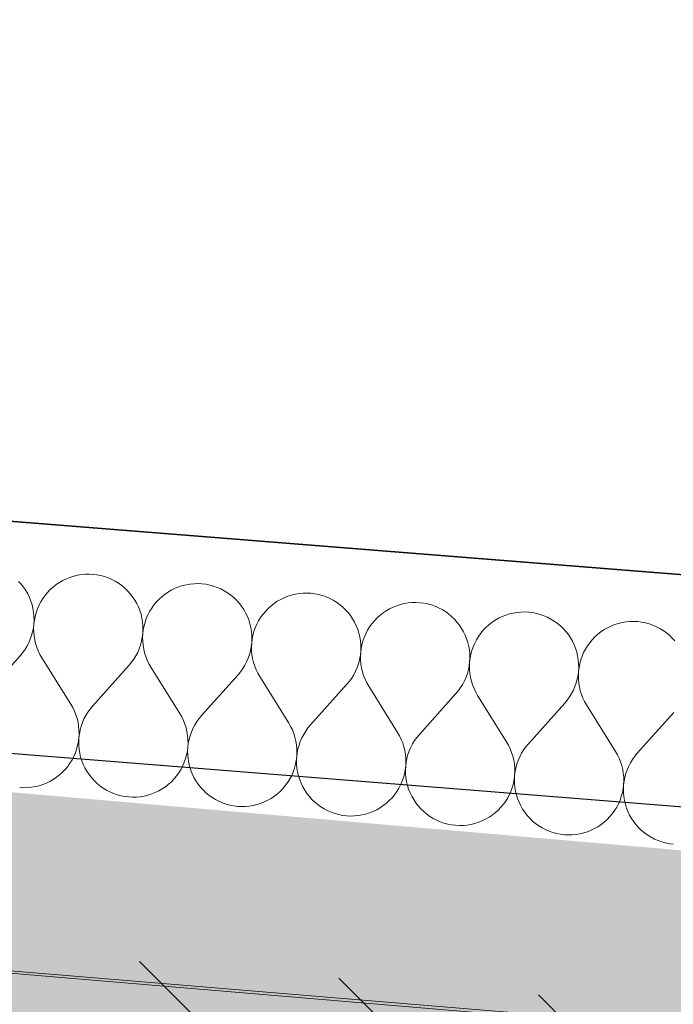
# Model space of a CAD drawing. Header units: millimetres. Extents: x -40276 to 214973, y -147941 to 35228.
# Tile 247 of 256: x -7191 to -6736, y 18342 to 19028. Entities that reach past the tile are written whole.
import ezdxf

# ---------------------------------------------------------------- set-up
doc = ezdxf.new("R2010")
doc.units = ezdxf.units.MM
doc.header["$MEASUREMENT"] = 0
doc.linetypes.add('Wipeout_Contour', pattern=[1000, 0, -1000])
for name, color, linetype in [('1._POHLED ZÁPADNÍ_2_0_plochy', 7, 'Continuous'), ('1._POHLED ZÁPADNÍ_2_akustické prvky', 7, 'Continuous'), ('1._POHLED ZÁPADNÍ_2_BT_ortho', 7, 'Continuous'), ('1._POHLED ZÁPADNÍ_2_Konstrukce - nosné', 7, 'Continuous'), ('1._POHLED ZÁPADNÍ_2_Nové_Výplně – Řezové', 7, 'Continuous'), ('1._POHLED ZÁPADNÍ_2_Výplně – Řezové', 7, 'Continuous')]:
    doc.layers.add(name, color=color, linetype=linetype)

# ---------------------------------------------------------------- blocks, each defined once
blk = doc.blocks.new('*X20', base_point=(-42174.69, -26223.67))
at = {"layer": '1._POHLED ZÁPADNÍ_2_Nové_Výplně – Řezové', "color": 21, "linetype": 'Continuous', "lineweight": 20, "true_color": 0xffaaaa}
for p, q in [((-7158.8, 18638.51), (-7161.25, 18637.33)), ((-7156.28, 18639.51), (-7158.8, 18638.51)), ((-7153.68, 18640.33), (-7156.28, 18639.51)), ((-7151.04, 18640.97), (-7153.68, 18640.33)), ((-7148.35, 18641.41), (-7151.04, 18640.97)), ((-7145.64, 18641.66), (-7148.35, 18641.41)), ((-7142.92, 18641.71), (-7145.64, 18641.66)), ((-7140.21, 18641.58), (-7142.92, 18641.71)), ((-7137.51, 18641.24), (-7140.21, 18641.58)), ((-7134.84, 18640.72), (-7137.51, 18641.24)), ((-7132.21, 18640.01), (-7134.84, 18640.72)), ((-7129.64, 18639.11), (-7132.21, 18640.01)), ((-7127.14, 18638.03), (-7129.64, 18639.11)), ((-7124.73, 18636.78), (-7127.14, 18638.03)), ((-7190.23, 18634.71), (-7192.05, 18636.73)), ((-7188.56, 18632.56), (-7190.23, 18634.71)), ((-7187.04, 18630.3), (-7188.56, 18632.56)), ((-7170.03, 18630.96), (-7171.92, 18628.99)), ((-7168.02, 18632.78), (-7170.03, 18630.96)), ((-7165.87, 18634.46), (-7168.02, 18632.78)), ((-7163.61, 18635.97), (-7165.87, 18634.46)), ((-7161.25, 18637.33), (-7163.61, 18635.97)), ((-7122.41, 18635.35), (-7124.73, 18636.78)), ((-7120.2, 18633.77), (-7122.41, 18635.35)), ((-7118.11, 18632.03), (-7120.2, 18633.77)), ((-7116.15, 18630.14), (-7118.11, 18632.03)), ((-7085.35, 18630.75), (-7087.71, 18629.39)), ((-7082.9, 18631.93), (-7085.35, 18630.75)), ((-7080.37, 18632.93), (-7082.9, 18631.93)), ((-7077.78, 18633.75), (-7080.37, 18632.93)), ((-7075.13, 18634.38), (-7077.78, 18633.75)), ((-7072.45, 18634.83), (-7075.13, 18634.38)), ((-7069.74, 18635.08), (-7072.45, 18634.83)), ((-7067.02, 18635.13), (-7069.74, 18635.08)), ((-7064.3, 18635), (-7067.02, 18635.13)), ((-7061.6, 18634.66), (-7064.3, 18635)), ((-7058.93, 18634.14), (-7061.6, 18634.66)), ((-7056.3, 18633.43), (-7058.93, 18634.14)), ((-7053.74, 18632.53), (-7056.3, 18633.43)), ((-7051.24, 18631.45), (-7053.74, 18632.53)), ((-7048.83, 18630.2), (-7051.24, 18631.45)), ((-7185.69, 18627.94), (-7187.04, 18630.3)), ((-7184.51, 18625.49), (-7185.69, 18627.94)), ((-7183.51, 18622.96), (-7184.51, 18625.49)), ((-7175.24, 18624.69), (-7176.66, 18622.37)), ((-7173.65, 18626.9), (-7175.24, 18624.69)), ((-7171.92, 18628.99), (-7173.65, 18626.9)), ((-7114.32, 18628.12), (-7116.15, 18630.14)), ((-7112.65, 18625.98), (-7114.32, 18628.12)), ((-7111.13, 18623.72), (-7112.65, 18625.98)), ((-7109.78, 18621.36), (-7111.13, 18623.72)), ((-7094.13, 18624.37), (-7096.01, 18622.41)), ((-7092.11, 18626.2), (-7094.13, 18624.37)), ((-7089.97, 18627.87), (-7092.11, 18626.2)), ((-7087.71, 18629.39), (-7089.97, 18627.87)), ((-7046.51, 18628.77), (-7048.83, 18630.2)), ((-7044.3, 18627.19), (-7046.51, 18628.77)), ((-7042.2, 18625.45), (-7044.3, 18627.19)), ((-7040.24, 18623.56), (-7042.2, 18625.45)), ((-7009.44, 18624.16), (-7011.8, 18622.81)), ((-7006.99, 18625.35), (-7009.44, 18624.16)), ((-7004.46, 18626.35), (-7006.99, 18625.35)), ((-7001.87, 18627.17), (-7004.46, 18626.35)), ((-6999.22, 18627.8), (-7001.87, 18627.17)), ((-6996.54, 18628.25), (-6999.22, 18627.8)), ((-6993.83, 18628.5), (-6996.54, 18628.25)), ((-6991.11, 18628.55), (-6993.83, 18628.5)), ((-6988.39, 18628.41), (-6991.11, 18628.55)), ((-6985.69, 18628.08), (-6988.39, 18628.41)), ((-6983.02, 18627.56), (-6985.69, 18628.08)), ((-6980.4, 18626.85), (-6983.02, 18627.56)), ((-6977.83, 18625.95), (-6980.4, 18626.85)), ((-6975.33, 18624.87), (-6977.83, 18625.95)), ((-6972.92, 18623.61), (-6975.33, 18624.87)), ((-7182.69, 18620.37), (-7183.51, 18622.96)), ((-7182.06, 18617.72), (-7182.69, 18620.37)), ((-7181.61, 18615.04), (-7182.06, 18617.72)), ((-7178.99, 18617.46), (-7179.89, 18614.89)), ((-7177.91, 18619.95), (-7178.99, 18617.46)), ((-7176.66, 18622.37), (-7177.91, 18619.95)), ((-7108.6, 18618.91), (-7109.78, 18621.36)), ((-7107.6, 18616.38), (-7108.6, 18618.91)), ((-7099.33, 18618.11), (-7100.76, 18615.79)), ((-7097.75, 18620.32), (-7099.33, 18618.11)), ((-7096.01, 18622.41), (-7097.75, 18620.32)), ((-7038.42, 18621.54), (-7040.24, 18623.56)), ((-7036.74, 18619.4), (-7038.42, 18621.54)), ((-7035.23, 18617.14), (-7036.74, 18619.4)), ((-7033.88, 18614.78), (-7035.23, 18617.14)), ((-7018.22, 18617.79), (-7020.11, 18615.83)), ((-7016.2, 18619.62), (-7018.22, 18617.79)), ((-7014.06, 18621.29), (-7016.2, 18619.62)), ((-7011.8, 18622.81), (-7014.06, 18621.29)), ((-6970.6, 18622.19), (-6972.92, 18623.61)), ((-6968.39, 18620.6), (-6970.6, 18622.19)), ((-6966.3, 18618.86), (-6968.39, 18620.6)), ((-6964.34, 18616.98), (-6966.3, 18618.86)), ((-6962.51, 18614.96), (-6964.34, 18616.98)), ((-6933.54, 18617.58), (-6935.9, 18616.23)), ((-6931.09, 18618.76), (-6933.54, 18617.58)), ((-6928.56, 18619.77), (-6931.09, 18618.76)), ((-6925.96, 18620.59), (-6928.56, 18619.77)), ((-6923.32, 18621.22), (-6925.96, 18620.59)), ((-6920.63, 18621.66), (-6923.32, 18621.22)), ((-6917.93, 18621.91), (-6920.63, 18621.66)), ((-6915.21, 18621.97), (-6917.93, 18621.91)), ((-6912.49, 18621.83), (-6915.21, 18621.97)), ((-6909.79, 18621.5), (-6912.49, 18621.83)), ((-6907.12, 18620.98), (-6909.79, 18621.5)), ((-6904.49, 18620.26), (-6907.12, 18620.98)), ((-6901.93, 18619.37), (-6904.49, 18620.26)), ((-6899.43, 18618.29), (-6901.93, 18619.37)), ((-6897.01, 18617.03), (-6899.43, 18618.29)), ((-6894.7, 18615.61), (-6897.01, 18617.03)), ((-7181.37, 18612.33), (-7181.61, 18615.04)), ((-7181.31, 18609.61), (-7181.37, 18612.33)), ((-7180.6, 18612.26), (-7181.12, 18609.59)), ((-7179.89, 18614.89), (-7180.6, 18612.26)), ((-7106.78, 18613.79), (-7107.6, 18616.38)), ((-7106.15, 18611.14), (-7106.78, 18613.79)), ((-7105.71, 18608.45), (-7106.15, 18611.14)), ((-7103.09, 18610.87), (-7103.98, 18608.31)), ((-7102.01, 18613.37), (-7103.09, 18610.87)), ((-7100.76, 18615.79), (-7102.01, 18613.37)), ((-7032.7, 18612.33), (-7033.88, 18614.78)), ((-7031.69, 18609.8), (-7032.7, 18612.33)), ((-7023.43, 18611.52), (-7024.85, 18609.2)), ((-7021.84, 18613.74), (-7023.43, 18611.52)), ((-7020.11, 18615.83), (-7021.84, 18613.74)), ((-6960.84, 18612.82), (-6962.51, 18614.96)), ((-6959.32, 18610.56), (-6960.84, 18612.82)), ((-6957.97, 18608.2), (-6959.32, 18610.56)), ((-6942.32, 18611.21), (-6944.2, 18609.25)), ((-6940.3, 18613.04), (-6942.32, 18611.21)), ((-6938.16, 18614.71), (-6940.3, 18613.04)), ((-6935.9, 18616.23), (-6938.16, 18614.71)), ((-6892.49, 18614.02), (-6894.7, 18615.61)), ((-6890.39, 18612.28), (-6892.49, 18614.02)), ((-6888.43, 18610.4), (-6890.39, 18612.28)), ((-6886.61, 18608.38), (-6888.43, 18610.4)), ((-6857.63, 18611), (-6859.99, 18609.65)), ((-6855.18, 18612.18), (-6857.63, 18611)), ((-6852.65, 18613.19), (-6855.18, 18612.18)), ((-6850.06, 18614.01), (-6852.65, 18613.19)), ((-6847.41, 18614.64), (-6850.06, 18614.01)), ((-6844.73, 18615.08), (-6847.41, 18614.64)), ((-6842.02, 18615.33), (-6844.73, 18615.08)), ((-6839.3, 18615.39), (-6842.02, 18615.33)), ((-6836.58, 18615.25), (-6839.3, 18615.39)), ((-6833.88, 18614.92), (-6836.58, 18615.25)), ((-6831.21, 18614.4), (-6833.88, 18614.92)), ((-6828.59, 18613.68), (-6831.21, 18614.4)), ((-6826.02, 18612.78), (-6828.59, 18613.68)), ((-6823.52, 18611.71), (-6826.02, 18612.78)), ((-6821.11, 18610.45), (-6823.52, 18611.71)), ((-6818.79, 18609.03), (-6821.11, 18610.45)), ((-7182.31, 18601.52), (-7181.78, 18604.19)), ((-7181.78, 18604.19), (-7181.45, 18606.89)), ((-7181.45, 18606.89), (-7181.59, 18604.17)), ((-7181.59, 18604.17), (-7181.53, 18601.45)), ((-7181.45, 18606.89), (-7181.31, 18609.61)), ((-7181.12, 18609.59), (-7181.45, 18606.89)), ((-7105.46, 18605.75), (-7105.71, 18608.45)), ((-7105.41, 18603.03), (-7105.46, 18605.75)), ((-7104.69, 18605.68), (-7105.22, 18603.01)), ((-7103.98, 18608.31), (-7104.69, 18605.68)), ((-7030.88, 18607.2), (-7031.69, 18609.8)), ((-7030.24, 18604.56), (-7030.88, 18607.2)), ((-7029.8, 18601.87), (-7030.24, 18604.56)), ((-7027.18, 18604.29), (-7028.08, 18601.72)), ((-7026.1, 18606.79), (-7027.18, 18604.29)), ((-7024.85, 18609.2), (-7026.1, 18606.79)), ((-6956.79, 18605.75), (-6957.97, 18608.2)), ((-6955.79, 18603.22), (-6956.79, 18605.75)), ((-6954.97, 18600.62), (-6955.79, 18603.22)), ((-6947.52, 18604.94), (-6948.94, 18602.62)), ((-6945.94, 18607.15), (-6947.52, 18604.94)), ((-6944.2, 18609.25), (-6945.94, 18607.15)), ((-6884.93, 18606.24), (-6886.61, 18608.38)), ((-6883.42, 18603.98), (-6884.93, 18606.24)), ((-6882.06, 18601.62), (-6883.42, 18603.98)), ((-6866.41, 18604.63), (-6868.29, 18602.67)), ((-6864.39, 18606.45), (-6866.41, 18604.63)), ((-6862.25, 18608.13), (-6864.39, 18606.45)), ((-6859.99, 18609.65), (-6862.25, 18608.13)), ((-6816.58, 18607.44), (-6818.79, 18609.03)), ((-6814.49, 18605.7), (-6816.58, 18607.44)), ((-6812.53, 18603.82), (-6814.49, 18605.7)), ((-6810.7, 18601.8), (-6812.53, 18603.82)), ((-6781.73, 18604.42), (-6784.09, 18603.07)), ((-6779.28, 18605.6), (-6781.73, 18604.42)), ((-6776.75, 18606.6), (-6779.28, 18605.6)), ((-6774.15, 18607.42), (-6776.75, 18606.6)), ((-6771.51, 18608.06), (-6774.15, 18607.42)), ((-6768.82, 18608.5), (-6771.51, 18608.06)), ((-6766.11, 18608.75), (-6768.82, 18608.5)), ((-6763.39, 18608.81), (-6766.11, 18608.75)), ((-6760.68, 18608.67), (-6763.39, 18608.81)), ((-6757.98, 18608.34), (-6760.68, 18608.67)), ((-6755.31, 18607.81), (-6757.98, 18608.34)), ((-6752.68, 18607.1), (-6755.31, 18607.81)), ((-6750.11, 18606.2), (-6752.68, 18607.1)), ((-6747.62, 18605.12), (-6750.11, 18606.2)), ((-6745.2, 18603.87), (-6747.62, 18605.12)), ((-6742.88, 18602.45), (-6745.2, 18603.87)), ((-7185, 18593.83), (-7183.92, 18596.33)), ((-7183.92, 18596.33), (-7183.02, 18598.9)), ((-7183.02, 18598.9), (-7182.31, 18601.52)), ((-7181.53, 18601.45), (-7181.28, 18598.74)), ((-7181.28, 18598.74), (-7180.83, 18596.06)), ((-7106.4, 18594.94), (-7105.88, 18597.61)), ((-7105.88, 18597.61), (-7105.55, 18600.31)), ((-7105.55, 18600.31), (-7105.68, 18597.59)), ((-7105.68, 18597.59), (-7105.62, 18594.87)), ((-7105.55, 18600.31), (-7105.41, 18603.03)), ((-7105.22, 18603.01), (-7105.55, 18600.31)), ((-7029.55, 18599.16), (-7029.8, 18601.87)), ((-7029.64, 18593.73), (-7029.5, 18596.44)), ((-7029.31, 18596.43), (-7029.64, 18593.73)), ((-7029.5, 18596.44), (-7029.55, 18599.16)), ((-7028.79, 18599.1), (-7029.31, 18596.43)), ((-7028.08, 18601.72), (-7028.79, 18599.1)), ((-6954.34, 18597.98), (-6954.97, 18600.62)), ((-6953.9, 18595.29), (-6954.34, 18597.98)), ((-6951.27, 18597.71), (-6952.17, 18595.14)), ((-6950.2, 18600.21), (-6951.27, 18597.71)), ((-6948.94, 18602.62), (-6950.2, 18600.21)), ((-6880.89, 18599.16), (-6882.06, 18601.62)), ((-6879.88, 18596.64), (-6880.89, 18599.16)), ((-6879.06, 18594.04), (-6879.88, 18596.64)), ((-6871.62, 18598.36), (-6873.04, 18596.04)), ((-6870.03, 18600.57), (-6871.62, 18598.36)), ((-6868.29, 18602.67), (-6870.03, 18600.57)), ((-6809.03, 18599.65), (-6810.7, 18601.8)), ((-6807.51, 18597.4), (-6809.03, 18599.65)), ((-6806.16, 18595.03), (-6807.51, 18597.4)), ((-6790.51, 18598.05), (-6792.39, 18596.08)), ((-6788.49, 18599.87), (-6790.51, 18598.05)), ((-6786.34, 18601.55), (-6788.49, 18599.87)), ((-6784.09, 18603.07), (-6786.34, 18601.55)), ((-6740.67, 18600.86), (-6742.88, 18602.45)), ((-6738.58, 18599.12), (-6740.67, 18600.86)), ((-6736.62, 18597.24), (-6738.58, 18599.12)), ((-6734.8, 18595.22), (-6736.62, 18597.24)), ((-7187.69, 18589.1), (-7186.26, 18591.42)), ((-7186.26, 18591.42), (-7185, 18593.83)), ((-7180.83, 18596.06), (-7180.2, 18593.42)), ((-7180.2, 18593.42), (-7179.38, 18590.82)), ((-7179.38, 18590.82), (-7178.37, 18588.29)), ((-7109.1, 18587.25), (-7108.02, 18589.75)), ((-7108.02, 18589.75), (-7107.12, 18592.31)), ((-7107.12, 18592.31), (-7106.4, 18594.94)), ((-7105.62, 18594.87), (-7105.37, 18592.16)), ((-7105.37, 18592.16), (-7104.93, 18589.48)), ((-7104.93, 18589.48), (-7104.29, 18586.83)), ((-7030.5, 18588.36), (-7029.97, 18591.03)), ((-7029.97, 18591.03), (-7029.64, 18593.73)), ((-7029.64, 18593.73), (-7029.78, 18591.01)), ((-7029.78, 18591.01), (-7029.72, 18588.29)), ((-6953.65, 18592.58), (-6953.9, 18595.29)), ((-6953.73, 18587.15), (-6953.59, 18589.86)), ((-6953.4, 18589.85), (-6953.73, 18587.15)), ((-6953.59, 18589.86), (-6953.65, 18592.58)), ((-6952.88, 18592.52), (-6953.4, 18589.85)), ((-6952.17, 18595.14), (-6952.88, 18592.52)), ((-6878.43, 18591.39), (-6879.06, 18594.04)), ((-6877.99, 18588.71), (-6878.43, 18591.39)), ((-6875.37, 18591.13), (-6876.27, 18588.56)), ((-6874.29, 18593.63), (-6875.37, 18591.13)), ((-6873.04, 18596.04), (-6874.29, 18593.63)), ((-6804.98, 18592.58), (-6806.16, 18595.03)), ((-6803.98, 18590.05), (-6804.98, 18592.58)), ((-6803.16, 18587.46), (-6803.98, 18590.05)), ((-6797.13, 18589.46), (-6798.39, 18587.05)), ((-6795.71, 18591.78), (-6797.13, 18589.46)), ((-6794.13, 18593.99), (-6795.71, 18591.78)), ((-6792.39, 18596.08), (-6794.13, 18593.99)), ((-7191.01, 18584.8), (-7216.42, 18556.41)), ((-7191.01, 18584.8), (-7189.27, 18586.89)), ((-7189.27, 18586.89), (-7187.69, 18589.1)), ((-7178.37, 18588.29), (-7177.19, 18585.84)), ((-7177.19, 18585.84), (-7175.83, 18583.48)), ((-7175.83, 18583.48), (-7155.69, 18551.15)), ((-7111.78, 18582.52), (-7110.36, 18584.84)), ((-7110.36, 18584.84), (-7109.1, 18587.25)), ((-7104.29, 18586.83), (-7103.47, 18584.24)), ((-7103.47, 18584.24), (-7102.47, 18581.71)), ((-7033.19, 18580.67), (-7032.11, 18583.17)), ((-7032.11, 18583.17), (-7031.21, 18585.73)), ((-7031.21, 18585.73), (-7030.5, 18588.36)), ((-7029.72, 18588.29), (-7029.47, 18585.58)), ((-7029.47, 18585.58), (-7029.02, 18582.9)), ((-7029.02, 18582.9), (-7028.39, 18580.25)), ((-6954.59, 18581.78), (-6954.07, 18584.45)), ((-6954.07, 18584.45), (-6953.73, 18587.15)), ((-6953.73, 18587.15), (-6953.87, 18584.43)), ((-6953.87, 18584.43), (-6953.81, 18581.71)), ((-6877.74, 18586), (-6877.99, 18588.71)), ((-6877.83, 18580.56), (-6877.69, 18583.28)), ((-6877.5, 18583.26), (-6877.83, 18580.56)), ((-6877.69, 18583.28), (-6877.74, 18586)), ((-6876.98, 18585.93), (-6877.5, 18583.26)), ((-6876.27, 18588.56), (-6876.98, 18585.93)), ((-6802.53, 18584.81), (-6803.16, 18587.46)), ((-6802.09, 18582.13), (-6802.53, 18584.81)), ((-6799.46, 18584.55), (-6800.36, 18581.98)), ((-6798.39, 18587.05), (-6799.46, 18584.55)), ((-7115.11, 18578.22), (-7140.51, 18549.83)), ((-7115.11, 18578.22), (-7113.37, 18580.31)), ((-7113.37, 18580.31), (-7111.78, 18582.52)), ((-7102.47, 18581.71), (-7101.28, 18579.26)), ((-7101.28, 18579.26), (-7099.93, 18576.9)), ((-7099.93, 18576.9), (-7079.79, 18544.57)), ((-7037.46, 18573.73), (-7035.88, 18575.94)), ((-7035.88, 18575.94), (-7034.45, 18578.26)), ((-7034.45, 18578.26), (-7033.19, 18580.67)), ((-7028.39, 18580.25), (-7027.56, 18577.66)), ((-7027.56, 18577.66), (-7026.56, 18575.13)), ((-6957.29, 18574.09), (-6956.21, 18576.58)), ((-6956.21, 18576.58), (-6955.31, 18579.15)), ((-6955.31, 18579.15), (-6954.59, 18581.78)), ((-6953.81, 18581.71), (-6953.56, 18579)), ((-6953.56, 18579), (-6953.12, 18576.32)), ((-6953.12, 18576.32), (-6952.48, 18573.67)), ((-6878.69, 18575.19), (-6878.16, 18577.86)), ((-6878.16, 18577.86), (-6877.83, 18580.56)), ((-6877.83, 18580.56), (-6877.96, 18577.85)), ((-6877.96, 18577.85), (-6877.91, 18575.13)), ((-6801.84, 18579.42), (-6802.09, 18582.13)), ((-6801.92, 18573.98), (-6801.78, 18576.7)), ((-6801.59, 18576.68), (-6801.92, 18573.98)), ((-6801.78, 18576.7), (-6801.84, 18579.42)), ((-6801.07, 18579.35), (-6801.59, 18576.68)), ((-6800.36, 18581.98), (-6801.07, 18579.35)), ((-7039.2, 18571.64), (-7064.61, 18543.25)), ((-7039.2, 18571.64), (-7037.46, 18573.73)), ((-7026.56, 18575.13), (-7025.38, 18572.68)), ((-7025.38, 18572.68), (-7024.02, 18570.32)), ((-7024.02, 18570.32), (-7003.88, 18537.98)), ((-6961.56, 18567.15), (-6959.97, 18569.36)), ((-6959.97, 18569.36), (-6958.54, 18571.67)), ((-6958.54, 18571.67), (-6957.29, 18574.09)), ((-6952.48, 18573.67), (-6951.66, 18571.08)), ((-6951.66, 18571.08), (-6950.65, 18568.55)), ((-6881.38, 18567.51), (-6880.3, 18570)), ((-6880.3, 18570), (-6879.4, 18572.57)), ((-6879.4, 18572.57), (-6878.69, 18575.19)), ((-6877.91, 18575.13), (-6877.66, 18572.42)), ((-6877.66, 18572.42), (-6877.21, 18569.73)), ((-6877.21, 18569.73), (-6876.58, 18567.09)), ((-6802.78, 18568.61), (-6802.26, 18571.28)), ((-6802.26, 18571.28), (-6801.92, 18573.98)), ((-6801.92, 18573.98), (-6802.06, 18571.27)), ((-6802.06, 18571.27), (-6802, 18568.55)), ((-6963.3, 18565.06), (-6988.7, 18536.67)), ((-6963.3, 18565.06), (-6961.56, 18567.15)), ((-6950.65, 18568.55), (-6949.47, 18566.1)), ((-6949.47, 18566.1), (-6948.12, 18563.74)), ((-6948.12, 18563.74), (-6927.98, 18531.4)), ((-6885.65, 18560.57), (-6884.06, 18562.78)), ((-6884.06, 18562.78), (-6882.64, 18565.09)), ((-6882.64, 18565.09), (-6881.38, 18567.51)), ((-6876.58, 18567.09), (-6875.75, 18564.5)), ((-6875.75, 18564.5), (-6874.75, 18561.97)), ((-6874.75, 18561.97), (-6873.57, 18559.52)), ((-6805.48, 18560.92), (-6804.4, 18563.42)), ((-6804.4, 18563.42), (-6803.5, 18565.99)), ((-6803.5, 18565.99), (-6802.78, 18568.61)), ((-6802, 18568.55), (-6801.75, 18565.84)), ((-6801.75, 18565.84), (-6801.3, 18563.15)), ((-6801.3, 18563.15), (-6800.67, 18560.51)), ((-6887.39, 18558.48), (-6912.8, 18530.09)), ((-6887.39, 18558.48), (-6885.65, 18560.57)), ((-6873.57, 18559.52), (-6872.21, 18557.16)), ((-6872.21, 18557.16), (-6852.07, 18524.82)), ((-6809.75, 18553.98), (-6808.16, 18556.19)), ((-6808.16, 18556.19), (-6806.73, 18558.51)), ((-6806.73, 18558.51), (-6805.48, 18560.92)), ((-6800.67, 18560.51), (-6799.85, 18557.91)), ((-6799.85, 18557.91), (-6798.84, 18555.39)), ((-6798.84, 18555.39), (-6797.66, 18552.94)), ((-7154.34, 18548.79), (-7155.69, 18551.15)), ((-7153.16, 18546.34), (-7154.34, 18548.79)), ((-7140.51, 18549.83), (-7142.25, 18547.74)), ((-6811.49, 18551.89), (-6836.89, 18523.51)), ((-6811.49, 18551.89), (-6809.75, 18553.98)), ((-6797.66, 18552.94), (-6796.3, 18550.58)), ((-6796.3, 18550.58), (-6776.17, 18518.24)), ((-7152.15, 18543.81), (-7153.16, 18546.34)), ((-7151.33, 18541.22), (-7152.15, 18543.81)), ((-7145.27, 18543.21), (-7146.52, 18540.8)), ((-7143.84, 18545.53), (-7145.27, 18543.21)), ((-7142.25, 18547.74), (-7143.84, 18545.53)), ((-7078.43, 18542.21), (-7079.79, 18544.57)), ((-7077.25, 18539.76), (-7078.43, 18542.21)), ((-7064.61, 18543.25), (-7066.35, 18541.16)), ((-6735.58, 18545.31), (-6760.98, 18516.92)), ((-7150.69, 18538.57), (-7151.33, 18541.22)), ((-7150.25, 18535.89), (-7150.69, 18538.57)), ((-7150, 18533.18), (-7150.25, 18535.89)), ((-7148.5, 18535.74), (-7149.22, 18533.11)), ((-7147.6, 18538.3), (-7148.5, 18535.74)), ((-7146.52, 18540.8), (-7147.6, 18538.3)), ((-7076.25, 18537.23), (-7077.25, 18539.76)), ((-7075.42, 18534.64), (-7076.25, 18537.23)), ((-7074.79, 18531.99), (-7075.42, 18534.64)), ((-7069.36, 18536.63), (-7070.62, 18534.22)), ((-7067.93, 18538.95), (-7069.36, 18536.63)), ((-7066.35, 18541.16), (-7067.93, 18538.95)), ((-7002.53, 18535.63), (-7003.88, 18537.98)), ((-7001.34, 18533.18), (-7002.53, 18535.63)), ((-6990.44, 18534.58), (-6992.03, 18532.37)), ((-6988.7, 18536.67), (-6990.44, 18534.58)), ((-7150.41, 18525.04), (-7150.08, 18527.74)), ((-7150.08, 18527.74), (-7150.22, 18525.03)), ((-7150.08, 18527.74), (-7149.94, 18530.46)), ((-7149.74, 18530.44), (-7150.08, 18527.74)), ((-7149.94, 18530.46), (-7150, 18533.18)), ((-7149.22, 18533.11), (-7149.74, 18530.44)), ((-7074.34, 18529.31), (-7074.79, 18531.99)), ((-7074.09, 18526.6), (-7074.34, 18529.31)), ((-7072.6, 18529.16), (-7073.31, 18526.53)), ((-7071.7, 18531.72), (-7072.6, 18529.16)), ((-7070.62, 18534.22), (-7071.7, 18531.72)), ((-7000.34, 18530.65), (-7001.34, 18533.18)), ((-6999.52, 18528.05), (-7000.34, 18530.65)), ((-6998.88, 18525.41), (-6999.52, 18528.05)), ((-6993.45, 18530.05), (-6994.71, 18527.64)), ((-6992.03, 18532.37), (-6993.45, 18530.05)), ((-6926.62, 18529.04), (-6927.98, 18531.4)), ((-6925.44, 18526.59), (-6926.62, 18529.04)), ((-6914.54, 18528), (-6916.12, 18525.79)), ((-6912.8, 18530.09), (-6914.54, 18528)), ((-7151.64, 18519.75), (-7150.93, 18522.37)), ((-7150.93, 18522.37), (-7150.41, 18525.04)), ((-7150.22, 18525.03), (-7150.16, 18522.31)), ((-7150.16, 18522.31), (-7149.91, 18519.6)), ((-7074.5, 18518.46), (-7074.17, 18521.16)), ((-7074.17, 18521.16), (-7074.31, 18518.44)), ((-7074.17, 18521.16), (-7074.03, 18523.88)), ((-7073.84, 18523.86), (-7074.17, 18521.16)), ((-7074.03, 18523.88), (-7074.09, 18526.6)), ((-7073.31, 18526.53), (-7073.84, 18523.86)), ((-6998.44, 18522.73), (-6998.88, 18525.41)), ((-6998.19, 18520.02), (-6998.44, 18522.73)), ((-6996.69, 18522.57), (-6997.41, 18519.95)), ((-6995.79, 18525.14), (-6996.69, 18522.57)), ((-6994.71, 18527.64), (-6995.79, 18525.14)), ((-6924.43, 18524.07), (-6925.44, 18526.59)), ((-6923.61, 18521.47), (-6924.43, 18524.07)), ((-6922.98, 18518.83), (-6923.61, 18521.47)), ((-6918.8, 18521.06), (-6919.89, 18518.56)), ((-6917.55, 18523.47), (-6918.8, 18521.06)), ((-6916.12, 18525.79), (-6917.55, 18523.47)), ((-6850.72, 18522.46), (-6852.07, 18524.82)), ((-6849.53, 18520.01), (-6850.72, 18522.46)), ((-6838.63, 18521.41), (-6840.22, 18519.21)), ((-6836.89, 18523.51), (-6838.63, 18521.41)), ((-7154.87, 18512.26), (-7153.61, 18514.68)), ((-7153.61, 18514.68), (-7152.53, 18517.18)), ((-7152.53, 18517.18), (-7151.64, 18519.75)), ((-7149.91, 18519.6), (-7149.47, 18516.91)), ((-7149.47, 18516.91), (-7148.84, 18514.27)), ((-7148.84, 18514.27), (-7148.02, 18511.67)), ((-7075.73, 18513.16), (-7075.02, 18515.79)), ((-7075.02, 18515.79), (-7074.5, 18518.46)), ((-7074.31, 18518.44), (-7074.26, 18515.72)), ((-7074.26, 18515.72), (-7074.01, 18513.01)), ((-6998.59, 18511.88), (-6998.26, 18514.58)), ((-6998.26, 18514.58), (-6998.4, 18511.86)), ((-6998.26, 18514.58), (-6998.13, 18517.3)), ((-6997.93, 18517.28), (-6998.26, 18514.58)), ((-6998.13, 18517.3), (-6998.19, 18520.02)), ((-6997.41, 18519.95), (-6997.93, 18517.28)), ((-6922.53, 18516.14), (-6922.98, 18518.83)), ((-6922.28, 18513.43), (-6922.53, 18516.14)), ((-6920.79, 18515.99), (-6921.5, 18513.37)), ((-6919.89, 18518.56), (-6920.79, 18515.99)), ((-6848.53, 18517.49), (-6849.53, 18520.01)), ((-6847.71, 18514.89), (-6848.53, 18517.49)), ((-6847.07, 18512.25), (-6847.71, 18514.89)), ((-6842.9, 18514.47), (-6843.98, 18511.98)), ((-6841.64, 18516.89), (-6842.9, 18514.47)), ((-6840.22, 18519.21), (-6841.64, 18516.89)), ((-6774.81, 18515.88), (-6776.17, 18518.24)), ((-6773.63, 18513.43), (-6774.81, 18515.88)), ((-6762.73, 18514.83), (-6764.31, 18512.62)), ((-6760.98, 18516.92), (-6762.73, 18514.83)), ((-7159.61, 18505.64), (-7157.87, 18507.73)), ((-7157.87, 18507.73), (-7156.29, 18509.95)), ((-7156.29, 18509.95), (-7154.87, 18512.26)), ((-7148.02, 18511.67), (-7147.02, 18509.14)), ((-7147.02, 18509.14), (-7145.84, 18506.69)), ((-7078.96, 18505.68), (-7077.71, 18508.1)), ((-7077.71, 18508.1), (-7076.63, 18510.6)), ((-7076.63, 18510.6), (-7075.73, 18513.16)), ((-7074.01, 18513.01), (-7073.57, 18510.33)), ((-7073.57, 18510.33), (-7072.93, 18507.68)), ((-7072.93, 18507.68), (-7072.12, 18505.09)), ((-6999.83, 18506.58), (-6999.12, 18509.21)), ((-6999.12, 18509.21), (-6998.59, 18511.88)), ((-6998.4, 18511.86), (-6998.35, 18509.14)), ((-6998.35, 18509.14), (-6998.1, 18506.43)), ((-6922.69, 18505.3), (-6922.36, 18508)), ((-6922.36, 18508), (-6922.5, 18505.28)), ((-6922.36, 18508), (-6922.22, 18510.72)), ((-6922.03, 18510.7), (-6922.36, 18508)), ((-6922.22, 18510.72), (-6922.28, 18513.43)), ((-6921.5, 18513.37), (-6922.03, 18510.7)), ((-6846.63, 18509.56), (-6847.07, 18512.25)), ((-6846.37, 18506.85), (-6846.63, 18509.56)), ((-6844.88, 18509.41), (-6845.59, 18506.79)), ((-6843.98, 18511.98), (-6844.88, 18509.41)), ((-6772.62, 18510.9), (-6773.63, 18513.43)), ((-6771.8, 18508.31), (-6772.62, 18510.9)), ((-6771.17, 18505.66), (-6771.8, 18508.31)), ((-6766.99, 18507.89), (-6768.07, 18505.4)), ((-6765.74, 18510.31), (-6766.99, 18507.89)), ((-6764.31, 18512.62), (-6765.74, 18510.31)), ((-7165.65, 18500.18), (-7163.51, 18501.85)), ((-7163.51, 18501.85), (-7161.49, 18503.68)), ((-7161.49, 18503.68), (-7159.61, 18505.64)), ((-7145.84, 18506.69), (-7144.49, 18504.33)), ((-7144.49, 18504.33), (-7142.97, 18502.07)), ((-7142.97, 18502.07), (-7141.3, 18499.93)), ((-7083.7, 18499.06), (-7081.97, 18501.15)), ((-7081.97, 18501.15), (-7080.38, 18503.36)), ((-7080.38, 18503.36), (-7078.96, 18505.68)), ((-7072.12, 18505.09), (-7071.11, 18502.56)), ((-7071.11, 18502.56), (-7069.93, 18500.11)), ((-7003.05, 18499.1), (-7001.8, 18501.52)), ((-7001.8, 18501.52), (-7000.72, 18504.01)), ((-7000.72, 18504.01), (-6999.83, 18506.58)), ((-6998.1, 18506.43), (-6997.66, 18503.75)), ((-6997.66, 18503.75), (-6997.03, 18501.1)), ((-6997.03, 18501.1), (-6996.21, 18498.51)), ((-6923.92, 18500), (-6923.21, 18502.63)), ((-6923.21, 18502.63), (-6922.69, 18505.3)), ((-6922.5, 18505.28), (-6922.44, 18502.56)), ((-6922.44, 18502.56), (-6922.2, 18499.85)), ((-6846.78, 18498.72), (-6846.45, 18501.42)), ((-6846.45, 18501.42), (-6846.59, 18498.7)), ((-6846.45, 18501.42), (-6846.32, 18504.13)), ((-6846.12, 18504.12), (-6846.45, 18501.42)), ((-6846.32, 18504.13), (-6846.37, 18506.85)), ((-6845.59, 18506.79), (-6846.12, 18504.12)), ((-6770.72, 18502.98), (-6771.17, 18505.66)), ((-6770.47, 18500.27), (-6770.72, 18502.98)), ((-6770.41, 18497.55), (-6770.47, 18500.27)), ((-6769.69, 18500.2), (-6770.21, 18497.54)), ((-6768.97, 18502.83), (-6769.69, 18500.2)), ((-6768.07, 18505.4), (-6768.97, 18502.83)), ((-7183.18, 18493.22), (-7180.49, 18493.67)), ((-7180.49, 18493.67), (-7177.85, 18494.3)), ((-7177.85, 18494.3), (-7175.25, 18495.12)), ((-7175.25, 18495.12), (-7172.72, 18496.12)), ((-7172.72, 18496.12), (-7170.27, 18497.31)), ((-7170.27, 18497.31), (-7167.91, 18498.66)), ((-7167.91, 18498.66), (-7165.65, 18500.18)), ((-7141.3, 18499.93), (-7139.47, 18497.91)), ((-7139.47, 18497.91), (-7137.51, 18496.02)), ((-7137.51, 18496.02), (-7135.42, 18494.28)), ((-7135.42, 18494.28), (-7133.21, 18492.7)), ((-7092.01, 18492.08), (-7089.75, 18493.6)), ((-7089.75, 18493.6), (-7087.61, 18495.27)), ((-7087.61, 18495.27), (-7085.59, 18497.1)), ((-7085.59, 18497.1), (-7083.7, 18499.06)), ((-7069.93, 18500.11), (-7068.58, 18497.75)), ((-7068.58, 18497.75), (-7067.06, 18495.49)), ((-7067.06, 18495.49), (-7065.39, 18493.35)), ((-7065.39, 18493.35), (-7063.57, 18491.33)), ((-7007.8, 18492.48), (-7006.06, 18494.57)), ((-7006.06, 18494.57), (-7004.48, 18496.78)), ((-7004.48, 18496.78), (-7003.05, 18499.1)), ((-6996.21, 18498.51), (-6995.21, 18495.98)), ((-6995.21, 18495.98), (-6994.03, 18493.53)), ((-6994.03, 18493.53), (-6992.68, 18491.17)), ((-6927.15, 18492.52), (-6925.9, 18494.94)), ((-6925.9, 18494.94), (-6924.82, 18497.43)), ((-6924.82, 18497.43), (-6923.92, 18500)), ((-6922.2, 18499.85), (-6921.75, 18497.17)), ((-6921.75, 18497.17), (-6921.12, 18494.52)), ((-6921.12, 18494.52), (-6920.3, 18491.93)), ((-6848.91, 18490.85), (-6848.02, 18493.42)), ((-6848.02, 18493.42), (-6847.3, 18496.05)), ((-6847.3, 18496.05), (-6846.78, 18498.72)), ((-6846.59, 18498.7), (-6846.54, 18495.98)), ((-6846.54, 18495.98), (-6846.29, 18493.27)), ((-6770.88, 18492.13), (-6770.55, 18494.84)), ((-6770.55, 18494.84), (-6770.69, 18492.12)), ((-6770.55, 18494.84), (-6770.41, 18497.55)), ((-6770.21, 18497.54), (-6770.55, 18494.84)), ((-7191.32, 18493.06), (-7188.6, 18492.92)), ((-7188.6, 18492.92), (-7185.88, 18492.97)), ((-7185.88, 18492.97), (-7183.18, 18493.22)), ((-7133.21, 18492.7), (-7130.89, 18491.27)), ((-7130.89, 18491.27), (-7128.48, 18490.02)), ((-7128.48, 18490.02), (-7125.98, 18488.94)), ((-7125.98, 18488.94), (-7123.41, 18488.04)), ((-7123.41, 18488.04), (-7120.79, 18487.33)), ((-7120.79, 18487.33), (-7118.12, 18486.81)), ((-7118.12, 18486.81), (-7115.42, 18486.47)), ((-7115.42, 18486.47), (-7112.7, 18486.34)), ((-7109.98, 18486.39), (-7107.27, 18486.64)), ((-7107.27, 18486.64), (-7104.59, 18487.09)), ((-7104.59, 18487.09), (-7101.94, 18487.72)), ((-7101.94, 18487.72), (-7099.35, 18488.54)), ((-7099.35, 18488.54), (-7096.82, 18489.54)), ((-7096.82, 18489.54), (-7094.37, 18490.72)), ((-7094.37, 18490.72), (-7092.01, 18492.08)), ((-7063.57, 18491.33), (-7061.61, 18489.44)), ((-7061.61, 18489.44), (-7059.51, 18487.7)), ((-7059.51, 18487.7), (-7057.3, 18486.12)), ((-7016.1, 18485.5), (-7013.84, 18487.01)), ((-7013.84, 18487.01), (-7011.7, 18488.69)), ((-7011.7, 18488.69), (-7009.68, 18490.51)), ((-7009.68, 18490.51), (-7007.8, 18492.48)), ((-6992.68, 18491.17), (-6991.16, 18488.91)), ((-6991.16, 18488.91), (-6989.49, 18486.76)), ((-6989.49, 18486.76), (-6987.66, 18484.74)), ((-6931.89, 18485.9), (-6930.16, 18487.99)), ((-6930.16, 18487.99), (-6928.57, 18490.2)), ((-6928.57, 18490.2), (-6927.15, 18492.52)), ((-6920.3, 18491.93), (-6919.3, 18489.4)), ((-6919.3, 18489.4), (-6918.12, 18486.95)), ((-6918.12, 18486.95), (-6916.77, 18484.59)), ((-6851.24, 18485.94), (-6849.99, 18488.35)), ((-6849.99, 18488.35), (-6848.91, 18490.85)), ((-6846.29, 18493.27), (-6845.85, 18490.59)), ((-6845.85, 18490.59), (-6845.22, 18487.94)), ((-6845.22, 18487.94), (-6844.4, 18485.35)), ((-6773.01, 18484.27), (-6772.11, 18486.84)), ((-6772.11, 18486.84), (-6771.4, 18489.46)), ((-6771.4, 18489.46), (-6770.88, 18492.13)), ((-6770.69, 18492.12), (-6770.63, 18489.4)), ((-6770.63, 18489.4), (-6770.38, 18486.69)), ((-6770.38, 18486.69), (-6769.94, 18484)), ((-7112.7, 18486.34), (-7109.98, 18486.39)), ((-7057.3, 18486.12), (-7054.98, 18484.69)), ((-7054.98, 18484.69), (-7052.57, 18483.44)), ((-7052.57, 18483.44), (-7050.07, 18482.36)), ((-7050.07, 18482.36), (-7047.51, 18481.46)), ((-7047.51, 18481.46), (-7044.88, 18480.75)), ((-7044.88, 18480.75), (-7042.21, 18480.22)), ((-7042.21, 18480.22), (-7039.51, 18479.89)), ((-7039.51, 18479.89), (-7036.79, 18479.75)), ((-7036.79, 18479.75), (-7034.07, 18479.81)), ((-7034.07, 18479.81), (-7031.36, 18480.06)), ((-7031.36, 18480.06), (-7028.68, 18480.5)), ((-7028.68, 18480.5), (-7026.03, 18481.14)), ((-7026.03, 18481.14), (-7023.44, 18481.96)), ((-7023.44, 18481.96), (-7020.91, 18482.96)), ((-7020.91, 18482.96), (-7018.46, 18484.14)), ((-7018.46, 18484.14), (-7016.1, 18485.5)), ((-6987.66, 18484.74), (-6985.7, 18482.86)), ((-6985.7, 18482.86), (-6983.61, 18481.12)), ((-6983.61, 18481.12), (-6981.4, 18479.54)), ((-6940.2, 18478.91), (-6937.94, 18480.43)), ((-6937.94, 18480.43), (-6935.79, 18482.11)), ((-6935.79, 18482.11), (-6933.78, 18483.93)), ((-6933.78, 18483.93), (-6931.89, 18485.9)), ((-6916.77, 18484.59), (-6915.25, 18482.33)), ((-6915.25, 18482.33), (-6913.58, 18480.18)), ((-6913.58, 18480.18), (-6911.76, 18478.16)), ((-6855.99, 18479.32), (-6854.25, 18481.41)), ((-6854.25, 18481.41), (-6852.67, 18483.62)), ((-6852.67, 18483.62), (-6851.24, 18485.94)), ((-6844.4, 18485.35), (-6843.4, 18482.82)), ((-6843.4, 18482.82), (-6842.22, 18480.36)), ((-6842.22, 18480.36), (-6840.86, 18478)), ((-6775.34, 18479.36), (-6774.08, 18481.77)), ((-6774.08, 18481.77), (-6773.01, 18484.27)), ((-6769.94, 18484), (-6769.31, 18481.36)), ((-6769.31, 18481.36), (-6768.49, 18478.76)), ((-6981.4, 18479.54), (-6979.08, 18478.11)), ((-6979.08, 18478.11), (-6976.66, 18476.86)), ((-6976.66, 18476.86), (-6974.17, 18475.78)), ((-6974.17, 18475.78), (-6971.6, 18474.88)), ((-6971.6, 18474.88), (-6968.97, 18474.17)), ((-6968.97, 18474.17), (-6966.3, 18473.64)), ((-6966.3, 18473.64), (-6963.6, 18473.31)), ((-6963.6, 18473.31), (-6960.89, 18473.17)), ((-6960.89, 18473.17), (-6958.17, 18473.23)), ((-6958.17, 18473.23), (-6955.46, 18473.48)), ((-6955.46, 18473.48), (-6952.77, 18473.92)), ((-6952.77, 18473.92), (-6950.13, 18474.56)), ((-6950.13, 18474.56), (-6947.53, 18475.38)), ((-6947.53, 18475.38), (-6945.01, 18476.38)), ((-6945.01, 18476.38), (-6942.56, 18477.56)), ((-6942.56, 18477.56), (-6940.2, 18478.91)), ((-6911.76, 18478.16), (-6909.79, 18476.28)), ((-6909.79, 18476.28), (-6907.7, 18474.54)), ((-6907.7, 18474.54), (-6905.49, 18472.95)), ((-6905.49, 18472.95), (-6903.17, 18471.53)), ((-6864.29, 18472.33), (-6862.03, 18473.85)), ((-6862.03, 18473.85), (-6859.89, 18475.53)), ((-6859.89, 18475.53), (-6857.87, 18477.35)), ((-6857.87, 18477.35), (-6855.99, 18479.32)), ((-6840.86, 18478), (-6839.35, 18475.75)), ((-6839.35, 18475.75), (-6837.67, 18473.6)), ((-6837.67, 18473.6), (-6835.85, 18471.58)), ((-6780.08, 18472.73), (-6778.34, 18474.83)), ((-6778.34, 18474.83), (-6776.76, 18477.04)), ((-6776.76, 18477.04), (-6775.34, 18479.36)), ((-6768.49, 18478.76), (-6767.49, 18476.23)), ((-6767.49, 18476.23), (-6766.31, 18473.78)), ((-6766.31, 18473.78), (-6764.96, 18471.42)), ((-6903.17, 18471.53), (-6900.76, 18470.28)), ((-6900.76, 18470.28), (-6898.26, 18469.2)), ((-6898.26, 18469.2), (-6895.69, 18468.3)), ((-6895.69, 18468.3), (-6893.07, 18467.59)), ((-6893.07, 18467.59), (-6890.4, 18467.06)), ((-6890.4, 18467.06), (-6887.7, 18466.73)), ((-6887.7, 18466.73), (-6884.98, 18466.59)), ((-6884.98, 18466.59), (-6882.26, 18466.65)), ((-6882.26, 18466.65), (-6879.55, 18466.9)), ((-6879.55, 18466.9), (-6876.87, 18467.34)), ((-6876.87, 18467.34), (-6874.22, 18467.97)), ((-6874.22, 18467.97), (-6871.63, 18468.8)), ((-6871.63, 18468.8), (-6869.1, 18469.8)), ((-6869.1, 18469.8), (-6866.65, 18470.98)), ((-6866.65, 18470.98), (-6864.29, 18472.33)), ((-6835.85, 18471.58), (-6833.89, 18469.7)), ((-6833.89, 18469.7), (-6831.8, 18467.96)), ((-6831.8, 18467.96), (-6829.59, 18466.37)), ((-6829.59, 18466.37), (-6827.27, 18464.95)), ((-6788.38, 18465.75), (-6786.13, 18467.27)), ((-6786.13, 18467.27), (-6783.98, 18468.95)), ((-6783.98, 18468.95), (-6781.96, 18470.77)), ((-6781.96, 18470.77), (-6780.08, 18472.73)), ((-6764.96, 18471.42), (-6763.44, 18469.16)), ((-6763.44, 18469.16), (-6761.77, 18467.02)), ((-6761.77, 18467.02), (-6759.95, 18465)), ((-6827.27, 18464.95), (-6824.85, 18463.69)), ((-6824.85, 18463.69), (-6822.36, 18462.61)), ((-6822.36, 18462.61), (-6819.79, 18461.72)), ((-6819.79, 18461.72), (-6817.16, 18461)), ((-6817.16, 18461), (-6814.49, 18460.48)), ((-6814.49, 18460.48), (-6811.79, 18460.15)), ((-6811.79, 18460.15), (-6809.08, 18460.01)), ((-6809.08, 18460.01), (-6806.36, 18460.07)), ((-6806.36, 18460.07), (-6803.65, 18460.32)), ((-6803.65, 18460.32), (-6800.96, 18460.76)), ((-6800.96, 18460.76), (-6798.32, 18461.39)), ((-6798.32, 18461.39), (-6795.72, 18462.21)), ((-6795.72, 18462.21), (-6793.19, 18463.22)), ((-6793.19, 18463.22), (-6790.74, 18464.4)), ((-6790.74, 18464.4), (-6788.38, 18465.75)), ((-6759.95, 18465), (-6757.98, 18463.12)), ((-6757.98, 18463.12), (-6755.89, 18461.38)), ((-6755.89, 18461.38), (-6753.68, 18459.79)), ((-6753.68, 18459.79), (-6751.36, 18458.37)), ((-6751.36, 18458.37), (-6748.95, 18457.11)), ((-6748.95, 18457.11), (-6746.45, 18456.03)), ((-6746.45, 18456.03), (-6743.88, 18455.13)), ((-6743.88, 18455.13), (-6741.26, 18454.42)), ((-6741.26, 18454.42), (-6738.59, 18453.9)), ((-6738.59, 18453.9), (-6735.89, 18453.57))]:
    blk.add_line(p, q, dxfattribs=at)

msp = doc.modelspace()

# ---------------------------------------------------------------- hatches: boundary and pattern name
at = {"layer": '1._POHLED ZÁPADNÍ_2_0_plochy', "linetype": 'Continuous', "lineweight": 20, "true_color": 0xffaaaa}
h = msp.add_hatch(dxfattribs=at)
h.set_pattern_fill('Izolační_tvárnice_0002', color=21, style=0, pattern_type=2)
h.set_pattern_definition([(315, (-10360.18, 9405.31), (63.6396, 63.6396), [])])
h.paths.add_polyline_path([(-10906.33, 18690.21), (-10970.68, 9084.15), (-20311.44, 10009.93), (-20479.41, 269.75), (-242.33, 419.76), (-238.38, 17796.01)])
at = {"layer": '1._POHLED ZÁPADNÍ_2_Výplně – Řezové', "linetype": 'Continuous', "lineweight": 13}
msp.add_hatch(color=254, dxfattribs=at).paths.add_polyline_path([(-6352.97, 18416.54), (-10538.45, 18779.45), (-10537.62, 18327.69), (-6352.11, 17964.78)])

# ---------------------------------------------------------------- linework, layer by layer
at = {"layer": '1._POHLED ZÁPADNÍ_2_Konstrukce - nosné', "color": 251, "linetype": 'Continuous', "lineweight": 13, "true_color": 0x6a6a6a}
msp.add_line((-240.38, 17779.13), (-10902.83, 18674.82), dxfattribs=at)

# ---------------------------------------------------------------- next in the draw order: wipeouts: each hides what was drawn before it
at = {"color": 254, "linetype": 'Wipeout_Contour', "lineweight": 0, "ltscale": 82830.965884}
msp.add_wipeout([(-10988.08, 18818.43), (-6352.11, 18416.47), (-6339.29, 18575.96), (-10988.08, 18979.03)], dxfattribs=at).dxf.layer = '1._POHLED ZÁPADNÍ_2_Nové_Výplně – Řezové'

# ---------------------------------------------------------------- next in the draw order: linework, layer by layer
at = {"layer": '1._POHLED ZÁPADNÍ_2_akustické prvky', "color": 1, "linetype": 'Continuous', "lineweight": 35}
msp.add_line((-11148.08, 18992.91), (-161.69, 18118.67), dxfattribs=at)
at = {"layer": '1._POHLED ZÁPADNÍ_2_BT_ortho', "color": 142, "linetype": 'Continuous', "lineweight": 20, "true_color": 0x0080c0, "flags": 128}
msp.add_lwpolyline([(-1163.34, 17864.45), (-11029.43, 18683.38), (-24351.81, 19728.14), (-25320.42, 13819.16), (-25595.36, 12086.61)], dxfattribs=at)
at = {"layer": '1._POHLED ZÁPADNÍ_2_Konstrukce - nosné', "color": 7, "linetype": 'Continuous', "lineweight": 25}
msp.add_line((-10988.08, 18818.43), (-321.45, 17970.06), dxfattribs=at)

# ---------------------------------------------------------------- next in the draw order: block references
at = {"layer": '1._POHLED ZÁPADNÍ_2_0_plochy', "color": 9, "linetype": 'Continuous', "lineweight": 13}
msp.add_blockref('*X20', (-42174.69, -26223.67), dxfattribs=at)

doc.saveas('drawing.dxf')
